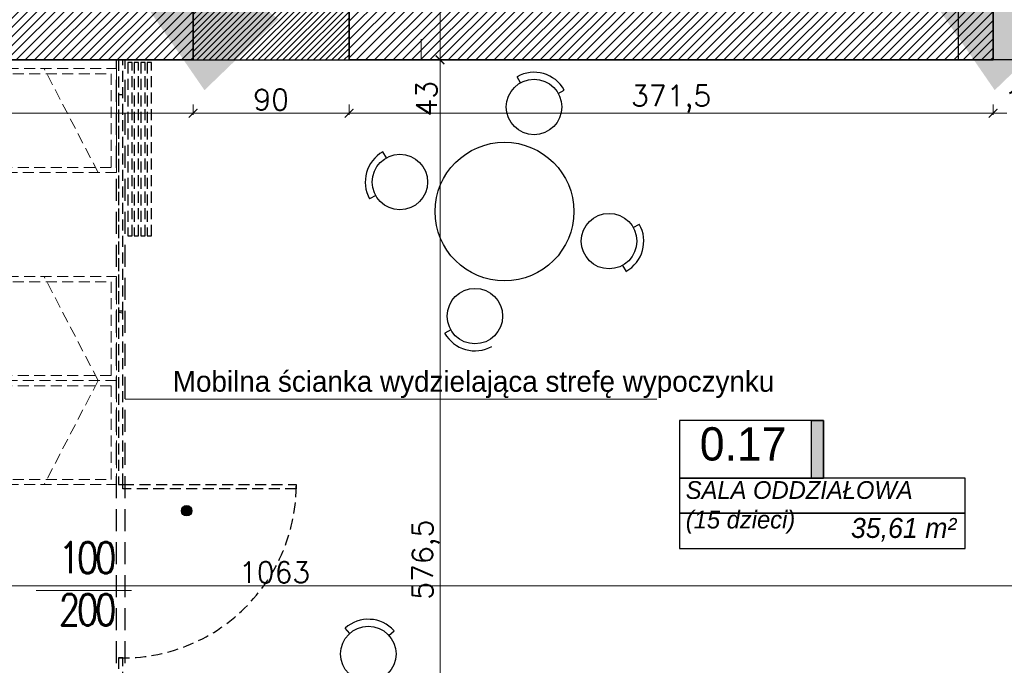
# Model space of a CAD drawing. Header units: millimetres. Extents: x -740 to 33545, y 5178 to 22494.
# Tile 97 of 250: x 9317 to 9885, y 10010 to 10383. Entities that reach past the tile are written whole.
import ezdxf
from ezdxf.lldxf.tags import DXFTag

# ---------------------------------------------------------------- set-up
doc = ezdxf.new("R2010")
doc.units = ezdxf.units.MM
doc.header["$MEASUREMENT"] = 0
doc.linetypes.add('DASHED2', pattern=[9.525, 6.35, -3.175])
doc.layers.get('Defpoints').update_dxf_attribs({"color": 252})
doc.layers.add('_I_EKO_PODKLAD 3', color=252, linetype='Continuous')
doc.layers.add('tabelki opis', color=252, linetype='Continuous')
for name, color, linetype, lineweight in [('_IS_EKO_KS_opis', 7, 'Continuous', 15), ('A_istniejÄ…ce Ĺ›ciany', 252, 'Continuous', 35), ('A_l.przerywana', 252, 'ICAD_ISO03W100', 9), ('A_opisy', 252, 'Continuous', 15), ('A_wyposaĹĽenie', 252, 'Continuous', 9), ('l. przekrojowa', 252, 'Continuous', 30), ('l.wypeĹ‚nien', 252, 'Continuous', 5), ('Nowe_820-G Rysunki Obrazki_Nr_piĂłra__23', 252, 'Continuous', 15), ('wymiarowanie', 252, 'Continuous', 9)]:
    doc.layers.add(name, color=color, linetype=linetype, lineweight=lineweight)
doc.styles.add('1-100', font='simplex.shx', dxfattribs={"width": 0.8, "height": 15})
doc.styles.add('ARIALL', font='GOTHIC.TTF', dxfattribs={"height": 40})
doc.styles.add('ROMANS', font='romans')
doc.styles.add('styl2', font='simplex.shx')
tags = doc.linetypes.add('ICAD_ISO03W100', pattern=[30, 12, -18]).pattern_tags.tags
tags[6:7] = [DXFTag(74, 4), DXFTag(75, 0), DXFTag(340, '0'), DXFTag(46, 1.0), DXFTag(50, 0.0), DXFTag(44, 0.0), DXFTag(45, 0.0)]
tags[4:5] = [DXFTag(74, 4), DXFTag(75, 0), DXFTag(340, '0'), DXFTag(46, 1.0), DXFTag(50, 0.0), DXFTag(44, 0.0), DXFTag(45, 0.0)]
doc.dimstyles.new('ISO', dxfattribs={"dimtxt": 180, "dimasz": 180, "dimexe": 180, "dimexo": 180, "dimgap": 90, "dimtad": 1, "dimtoh": 1, "dimdec": 0, "dimzin": 0, "dimdsep": 46, "dimtxsty": 'Standard', "dimsah": 1, "dimcen": 90, "dimdle": 100, "dimadec": 4, "dimazin": 0, "dimtfac": 1, "dimtdec": 4, "dimtofl": 0, "dimtmove": 0, "dimatfit": 3, "dimfxl": 0, "dimtvp": 180, "dimtolj": 1, "dimtzin": 0, "dimarcsym": 0})
doc.dimstyles.new('Skala 1-50', dxfattribs={"dimtxt": 12, "dimasz": 5, "dimexe": 1, "dimexo": 1, "dimgap": 1.5, "dimtad": 1, "dimdec": 1, "dimrnd": 0.5, "dimtxsty": 'styl2', "dimblk": 'ARCHTICK', "dimcen": 5, "dimadec": 0, "dimazin": 0, "dimtfac": 1, "dimtdec": 1, "dimtmove": 1, "dimatfit": 3, "dimldrblk": 'ARCHTICK', "dimfxl": 0, "dimlwd": -1, "dimlwe": -1, "dimarcsym": 0})

# ---------------------------------------------------------------- blocks, each defined once
blk = doc.blocks.new('_ArchTick')
at = {"color": 0, "linetype": 'ByBlock', "const_width": 0.15}
blk.add_lwpolyline([(-0.5, -0.5), (0.5, 0.5)], dxfattribs=at)
blk = doc.blocks.new('*D1187')
at = {"layer": 'Defpoints', "color": 0}
for p in [(9574.19, 10402.52), (9559.18, 10359.34), (9574.19, 10359.34)]:
    blk.add_point(p, dxfattribs=at)
at = {"layer": 'wymiarowanie', "color": 0}
for p, q in [((9564.18, 10402.52), (9558.18, 10402.52)), ((9559.18, 10402.52), (9559.18, 10359.34)), ((9564.18, 10359.34), (9558.18, 10359.34)), ((9559.18, 10359.34), (9559.18, 10326.72))]:
    blk.add_line(p, q, dxfattribs=at)
at = {"layer": 'wymiarowanie', "color": 0, "xscale": 5, "yscale": 5, "zscale": 5}
for p, rotation in [((9559.18, 10402.52), 90), ((9559.18, 10359.34), 270)]:
    blk.add_blockref('_ArchTick', p, dxfattribs=dict(at, rotation=rotation))
at = {"layer": 'wymiarowanie', "color": 0, "insert": (9551.38, 10336.94), "char_height": 12, "attachment_point": 5, "rotation": 90, "style": 'styl2'}
blk.add_mtext('43', dxfattribs=at)
blk = doc.blocks.new('*D1188')
at = {"layer": 'Defpoints', "color": 0}
for p in [(9574.19, 10359.34), (9559.18, 9782.76), (9587.01, 9782.76)]:
    blk.add_point(p, dxfattribs=at)
at = {"layer": 'wymiarowanie', "color": 0}
for p, q in [((9564.18, 10359.34), (9558.18, 10359.34)), ((9559.18, 10359.34), (9559.18, 9782.76)), ((9564.18, 9782.76), (9558.18, 9782.76))]:
    blk.add_line(p, q, dxfattribs=at)
at = {"layer": 'wymiarowanie', "color": 0, "xscale": 5, "yscale": 5, "zscale": 5}
for p, rotation in [((9559.18, 10359.34), 90), ((9559.18, 9782.76), 270)]:
    blk.add_blockref('_ArchTick', p, dxfattribs=dict(at, rotation=rotation))
at = {"layer": 'wymiarowanie', "color": 0, "insert": (9550.84, 10071.05), "char_height": 12, "attachment_point": 5, "rotation": 90, "style": 'styl2'}
blk.add_mtext('576,5', dxfattribs=at)
blk = doc.blocks.new('*D2227')
at = {"layer": 'Defpoints', "color": 0}
for p in [(8932.19, 10064.95), (9995.19, 10064.95), (8932.19, 10055.97)]:
    blk.add_point(p, dxfattribs=at)
at = {"layer": 'wymiarowanie', "color": 0}
for p, q in [((8932.19, 10060.97), (8932.19, 10054.97)), ((9995.19, 10060.97), (9995.19, 10054.97)), ((9995.19, 10055.97), (8932.19, 10055.97))]:
    blk.add_line(p, q, dxfattribs=at)
at = {"layer": 'wymiarowanie', "color": 0, "xscale": 5, "yscale": 5, "zscale": 5, "rotation": 180}
blk.add_blockref('_ArchTick', (8932.19, 10055.97), dxfattribs=at)
at = {"layer": 'wymiarowanie', "color": 0, "xscale": 5, "yscale": 5, "zscale": 5}
blk.add_blockref('_ArchTick', (9995.19, 10055.97), dxfattribs=at)
at = {"layer": 'wymiarowanie', "color": 0, "insert": (9463.69, 10063.77), "char_height": 12, "attachment_point": 5, "style": 'styl2'}
blk.add_mtext('1063', dxfattribs=at)
blk = doc.blocks.new('*D2623')
at = {"layer": 'Defpoints', "color": 0}
for p in [(8932.19, 10359.34), (9416.72, 10359.34), (9416.72, 10328.56)]:
    blk.add_point(p, dxfattribs=at)
at = {"layer": 'wymiarowanie', "color": 0}
for p, q in [((8932.19, 10333.56), (8932.19, 10327.56)), ((9416.72, 10333.56), (9416.72, 10327.56)), ((8932.19, 10328.56), (9416.72, 10328.56))]:
    blk.add_line(p, q, dxfattribs=at)
at = {"layer": 'wymiarowanie', "color": 0, "xscale": 5, "yscale": 5, "zscale": 5, "rotation": 180}
blk.add_blockref('_ArchTick', (8932.19, 10328.56), dxfattribs=at)
at = {"layer": 'wymiarowanie', "color": 0, "xscale": 5, "yscale": 5, "zscale": 5}
blk.add_blockref('_ArchTick', (9416.72, 10328.56), dxfattribs=at)
at = {"layer": 'wymiarowanie', "color": 0, "insert": (9174.45, 10336.91), "char_height": 12, "attachment_point": 5, "style": 'styl2'}
blk.add_mtext('484,5', dxfattribs=at)
blk = doc.blocks.new('*D2624')
at = {"layer": 'Defpoints', "color": 0}
for p in [(9416.72, 10359.34), (9506.72, 10359.34), (9506.72, 10328.56)]:
    blk.add_point(p, dxfattribs=at)
at = {"layer": 'wymiarowanie', "color": 0}
for p, q in [((9416.72, 10333.56), (9416.72, 10327.56)), ((9506.72, 10333.56), (9506.72, 10327.56)), ((9416.72, 10328.56), (9506.72, 10328.56))]:
    blk.add_line(p, q, dxfattribs=at)
at = {"layer": 'wymiarowanie', "color": 0, "xscale": 5, "yscale": 5, "zscale": 5, "rotation": 180}
blk.add_blockref('_ArchTick', (9416.72, 10328.56), dxfattribs=at)
at = {"layer": 'wymiarowanie', "color": 0, "xscale": 5, "yscale": 5, "zscale": 5}
blk.add_blockref('_ArchTick', (9506.72, 10328.56), dxfattribs=at)
at = {"layer": 'wymiarowanie', "color": 0, "insert": (9461.72, 10336.36), "char_height": 12, "attachment_point": 5, "style": 'styl2'}
blk.add_mtext('90', dxfattribs=at)
blk = doc.blocks.new('*D2625')
at = {"layer": 'Defpoints', "color": 0}
for p in [(9506.72, 10359.34), (9878.19, 10359.34), (9878.19, 10328.56)]:
    blk.add_point(p, dxfattribs=at)
at = {"layer": 'wymiarowanie', "color": 0}
for p, q in [((9506.72, 10333.56), (9506.72, 10327.56)), ((9878.19, 10333.56), (9878.19, 10327.56)), ((9506.72, 10328.56), (9878.19, 10328.56))]:
    blk.add_line(p, q, dxfattribs=at)
at = {"layer": 'wymiarowanie', "color": 0, "xscale": 5, "yscale": 5, "zscale": 5, "rotation": 180}
blk.add_blockref('_ArchTick', (9506.72, 10328.56), dxfattribs=at)
at = {"layer": 'wymiarowanie', "color": 0, "xscale": 5, "yscale": 5, "zscale": 5}
blk.add_blockref('_ArchTick', (9878.19, 10328.56), dxfattribs=at)
at = {"layer": 'wymiarowanie', "color": 0, "insert": (9692.45, 10336.91), "char_height": 12, "attachment_point": 5, "style": 'styl2'}
blk.add_mtext('371,5', dxfattribs=at)
blk = doc.blocks.new('*D2626')
at = {"layer": 'Defpoints', "color": 0}
for p in [(9878.19, 10359.34), (9980.19, 10359.34), (9980.19, 10328.56)]:
    blk.add_point(p, dxfattribs=at)
at = {"layer": 'wymiarowanie', "color": 0}
for p, q in [((9878.19, 10333.56), (9878.19, 10327.56)), ((9980.19, 10333.56), (9980.19, 10327.56)), ((9878.19, 10328.56), (9886.18, 10328.56)), ((9980.19, 10328.56), (9913.95, 10328.56))]:
    blk.add_line(p, q, dxfattribs=at)
at = {"layer": 'wymiarowanie', "color": 0, "xscale": 5, "yscale": 5, "zscale": 5, "rotation": 180}
blk.add_blockref('_ArchTick', (9878.19, 10328.56), dxfattribs=at)
at = {"layer": 'wymiarowanie', "color": 0, "xscale": 5, "yscale": 5, "zscale": 5}
blk.add_blockref('_ArchTick', (9980.19, 10328.56), dxfattribs=at)
at = {"layer": 'wymiarowanie', "color": 0, "insert": (9900.07, 10336.36), "char_height": 12, "attachment_point": 5, "style": 'styl2'}
blk.add_mtext('102', dxfattribs=at)

msp = doc.modelspace()

# ---------------------------------------------------------------- hatches: boundary and pattern name
at = {"layer": '_I_EKO_PODKLAD 3', "linetype": 'Continuous'}
msp.add_hatch(color=256, dxfattribs=at).paths.add_polyline_path([(9412.99, 10096.3, 1), (9412.99, 10102.3, 1)])
msp.add_hatch(color=256, dxfattribs=at).paths.add_polyline_path([(9412.99, 10096.3, 1), (9412.99, 10102.3, 1)])
at = {"layer": 'l.wypeĹ‚nien'}
h = msp.add_hatch(dxfattribs=at)
h.set_pattern_fill('ANSI31', color=256, scale=30, style=0)
h.paths.add_polyline_path([(8887.19, 10284.84), (8887.19, 10539.8), (8932.19, 10539.8), (8932.19, 10402.52), (9059.57, 10402.52), (9368.19, 10402.52), (9394.23, 10402.52), (9416.72, 10402.52), (9416.72, 10359.34), (9405.31, 10359.34), (9376.25, 10359.34), (8932.19, 10359.34), (8932.19, 10284.84)])
h.paths.add_polyline_path([(9871.19, 10801.99), (9871.19, 10791.99), (9878.23, 10791.99), (9890.23, 10791.99), (10052.23, 10791.99), (10052.23, 10564.52), (10066.23, 10564.52), (10066.23, 10706), (10066.23, 10711.93), (10066.23, 10711.98), (10066.23, 10728.73), (10066.23, 10765.23), (10066.23, 10776), (10066.23, 10781.93), (10066.23, 10781.98), (10066.23, 10781.93), (10066.23, 10776), (10066.22, 10776), (10066.23, 10781.93), (10066.23, 10781.98), (10066.23, 10791.99), (10125.49, 10791.99), (10125.49, 10808.08), (10125.49, 10819.93), (10125.49, 10834.32), (10058.81, 10834.32), (9924.19, 10834.32), (9924.19, 10862.32), (9879.19, 10862.32), (9879.19, 10834.32), (9871.19, 10834.32), (9871.19, 10801.99)])
h.paths.add_polyline_path([(9570.47, 10794.52), (9731.23, 10794.52), (9731.23, 10731.52), (9748.23, 10731.52), (9748.23, 10793.99), (9768.19, 10793.99), (9768.19, 10801.99), (9781.19, 10801.99), (9781.19, 10834.32), (9769.78, 10834.32), (9645.19, 10834.32), (9645.19, 10833.52), (9604.19, 10833.52), (9570.47, 10833.52)])
h.paths.add_polyline_path([(9394.23, 10794.52), (9428.47, 10794.52), (9428.47, 10833.52), (9388.19, 10833.52), (9388.19, 10794.52), (9394.23, 10794.52)])
h.paths.add_polyline_path([(9428.47, 10794.52), (9428.47, 10833.52), (9448.47, 10833.52), (9448.47, 10794.52)])
h.paths.add_polyline_path([(9550.47, 10794.52), (9570.47, 10794.52), (9570.47, 10833.52), (9550.47, 10833.52)])
h.paths.add_polyline_path([(9368.19, 10794.52), (9388.19, 10794.52), (9388.19, 10833.52), (9368.19, 10833.52)])
h.paths.add_polyline_path([(9604.19, 10833.52), (9604.19, 10849.32), (9645.19, 10849.32), (9645.19, 10833.52)])
h.paths.add_polyline_path([(9368.19, 10422.52), (9368.19, 10402.52), (9394.23, 10402.52), (9394.23, 10422.52)])
h.paths.add_polyline_path([(9368.19, 10774.52), (9394.23, 10774.52), (9394.23, 10794.52), (9368.19, 10794.52)])
h = msp.add_hatch(dxfattribs=at)
h.set_pattern_fill('ANSI31', color=256, scale=20, style=0)
h.paths.add_polyline_path([(9416.72, 10402.52), (9416.72, 10359.34), (9506.72, 10359.34), (9506.72, 10402.52), (9417.07, 10402.52)])
h = msp.add_hatch(dxfattribs=at)
h.set_pattern_fill('ANSI31', color=256, scale=30, style=0)
h.paths.add_polyline_path([(10179.68, 10402.52), (10279.59, 10402.52), (10279.59, 10396.52), (10273.59, 10396.52), (10273.59, 10123.69), (10279.59, 10126.48), (10279.59, 10017.29), (10316.23, 10017.29), (10316.23, 9992.74), (10279.59, 9992.74), (10279.59, 9927.76), (10254.19, 9927.76), (10254.19, 10359.34), (10179.68, 10359.34)])
h.paths.add_polyline_path([(10260.11, 10246.37), (10272.71, 10246.37), (10272.71, 10279.87), (10260.11, 10279.87)], flags=24)
h.paths.add_polyline_path([(10504.8, 10309.84), (10504.8, 10297.84), (10504.8, 10254.75), (10504.8, 10017.29), (10504.8, 9992.74), (10504.8, 9927.76), (10529.35, 9927.76), (10529.35, 10281.34), (10542.35, 10281.34), (10542.35, 10359.34), (10636.35, 10359.34), (10635.51, 10402.52), (10504.8, 10402.52), (10504.8, 10396.52)])
h.paths.add_polyline_path([(10504.8, 10396.52), (10510.8, 10396.52), (10510.8, 10309.84), (10504.8, 10309.84)], flags=16)
h.paths.add_polyline_path([(10504.8, 10392.52), (10504.8, 10309.84), (10510.8, 10309.84), (10510.8, 10396.52), (10504.8, 10396.52)], flags=0)
h.paths.add_polyline_path([(10515.95, 10326.34), (10515.95, 10347.34), (10530.35, 10347.34), (10530.35, 10326.34)], flags=16)
h.paths.add_polyline_path([(10515.95, 10347.34), (10515.95, 10326.34), (10530.35, 10326.34), (10530.35, 10347.34)], flags=0)
h.paths.add_polyline_path([(10515.95, 10297.84), (10515.95, 10293.34), (10530.35, 10293.34), (10530.35, 10314.34), (10515.95, 10314.34), (10515.95, 10309.84)], flags=16)
h.paths.add_polyline_path([(10515.95, 10297.84), (10515.95, 10309.84), (10515.95, 10314.34), (10530.35, 10314.34), (10530.35, 10293.34), (10515.95, 10293.34)], flags=0)
h.paths.add_polyline_path([(10504.8, 10254.75), (10504.8, 10297.84), (10510.8, 10297.84), (10510.8, 10254.75)], flags=16)
h.paths.add_polyline_path([(10510.8, 10254.75), (10510.8, 10297.84), (10504.8, 10297.84), (10504.8, 10259.75), (10504.8, 10254.75)], flags=0)
h.paths.add_polyline_path([(10504.8, 10297.84), (10510.8, 10297.84), (10510.8, 10309.84), (10504.8, 10309.84)], flags=16)
h.paths.add_polyline_path([(10504.8, 10309.84), (10510.8, 10309.84), (10510.8, 10297.84), (10504.8, 10297.84)], flags=0)
h.paths.add_polyline_path([(10510.8, 10309.84), (10515.95, 10309.84), (10515.95, 10297.84), (10510.8, 10297.84)], flags=16)
h.paths.add_polyline_path([(10510.84, 10326.02), (10523.45, 10326.02), (10523.45, 10359.52), (10510.84, 10359.52)], flags=8)
h.paths.add_polyline_path([(10510.84, 10326.02), (10523.45, 10326.02), (10523.45, 10359.52), (10510.84, 10359.52)], flags=8)
h.paths.add_polyline_path([(9506.72, 10359.34), (9506.72, 10402.52), (9858.19, 10402.52), (9858.19, 10359.34)])
h.paths.add_polyline_path([(10000.19, 10359.34), (10089.09, 10359.34), (10089.09, 10402.52), (10000.19, 10402.52)])
h.paths.add_polyline_path([(10273.59, 10123.69), (10273.59, 10396.52), (10279.59, 10396.52), (10279.59, 10359.34), (10279.59, 10126.48)])
h.paths.add_polyline_path([(10372.72, 9992.74), (10372.72, 10017.29), (10316.23, 10017.29), (10316.23, 9992.74)])
h.paths.add_polyline_path([(9858.19, 10359.34), (9858.19, 10402.52), (9878.19, 10402.52), (9878.19, 10359.34)])
h.paths.add_polyline_path([(10000.19, 10359.34), (10000.19, 10402.52), (9980.19, 10402.52), (9980.19, 10359.34)])
h.paths.add_polyline_path([(10279.59, 9907.76), (10279.59, 9927.76), (10254.19, 9927.76), (10254.19, 9907.76)])
h.paths.add_polyline_path([(10529.35, 9907.76), (10529.35, 9927.76), (10504.8, 9927.76), (10504.8, 9907.76)])
h.paths.add_polyline_path([(10494.8, 10017.29), (10494.8, 9992.74), (10504.8, 9992.74), (10504.8, 10017.29)])
at = {"layer": 'tabelki opis'}
msp.add_hatch(color=256, dxfattribs=at).paths.add_polyline_path([(9780.41, 10118.13), (9780.41, 10151.4), (9773.45, 10151.4), (9773.45, 10118.13)])

# ---------------------------------------------------------------- linework, layer by layer
at = {"layer": '_I_EKO_PODKLAD 3', "linetype": 'DASHED2', "ltscale": 2}
for p, q in [((9372.5, 9782.76), (9372.5, 10359.34)), ((9372.5, 9782.76), (9372.5, 10359.34)), ((9377.5, 9782.76), (9377.5, 10359.34)), ((9377.5, 9782.76), (9377.5, 10359.34))]:
    msp.add_line(p, q, dxfattribs=at)
at = {"layer": '_I_EKO_PODKLAD 3', "ltscale": 500}
for p, q in [((9605.57, 10346.14), (9603.62, 10349.63)), ((9605.57, 10346.14), (9603.62, 10349.63)), ((9627.34, 10339.99), (9630.83, 10341.94)), ((9627.34, 10339.99), (9630.83, 10341.94)), ((9528.19, 10302.87), (9526.24, 10306.36)), ((9528.19, 10302.87), (9526.24, 10306.36)), ((9522.03, 10281.09), (9518.54, 10279.14)), ((9522.03, 10281.09), (9518.54, 10279.14)), ((9670.62, 10262.61), (9674.11, 10264.56)), ((9670.62, 10262.61), (9674.11, 10264.56)), ((9664.46, 10240.83), (9666.42, 10237.34)), ((9664.46, 10240.83), (9666.42, 10237.34)), ((9565.31, 10203.71), (9561.82, 10201.76)), ((9565.31, 10203.71), (9561.82, 10201.76)), ((9507.07, 10028.54), (9504.39, 10031.52)), ((9507.07, 10028.54), (9504.39, 10031.52)), ((9529.66, 10027.38), (9532.63, 10030.06)), ((9529.66, 10027.38), (9532.63, 10030.06))]:
    msp.add_line(p, q, dxfattribs=at)
at = {"layer": '_I_EKO_PODKLAD 3', "linetype": 'DASHED2'}
for points in [[(9376.25, 10213.36), (9376.25, 10359.34), (9373.75, 10359.35), (9373.75, 10213.81), (9376.25, 10213.36)], [(9381.51, 10257.93), (9381.51, 10357.93), (9379.01, 10357.93), (9379.01, 10257.93), (9381.51, 10257.93)], [(9385.26, 10257.93), (9385.26, 10357.93), (9382.76, 10357.93), (9382.76, 10257.93), (9385.26, 10257.93)], [(9389.01, 10257.93), (9389.01, 10357.93), (9386.51, 10357.93), (9386.51, 10257.93), (9389.01, 10257.93)], [(9392.76, 10257.93), (9392.76, 10357.93), (9390.26, 10357.93), (9390.26, 10257.93), (9392.76, 10257.93)], [(9376.25, 10213.36), (9376.25, 10339.12), (9373.75, 10339.12), (9373.75, 10213.81), (9376.25, 10213.36)], [(9376.25, 10114.34), (9376.25, 10214.34), (9373.75, 10214.34), (9373.75, 10114.34), (9376.25, 10114.34)], [(9376.25, 10114.34), (9376.25, 10214.34), (9373.75, 10214.34), (9373.75, 10114.34), (9376.25, 10114.34)], [(9476.25, 10111.84), (9376.25, 10111.84), (9376.25, 10114.34), (9476.25, 10114.34), (9476.25, 10111.84)], [(9476.25, 10111.84), (9376.25, 10111.84), (9376.25, 10114.34), (9476.25, 10114.34), (9476.25, 10111.84)], [(9376.25, 9914.34), (9376.25, 10014.34), (9373.75, 10014.34), (9373.75, 9914.34), (9376.25, 9914.34)]]:
    msp.add_lwpolyline(points, dxfattribs=at)
at = {"layer": '_I_EKO_PODKLAD 3', "ltscale": 500}
for centre, radius in [((9613.38, 10332.18), 16), ((9613.38, 10332.18), 16), ((9596.33, 10271.85), 40), ((9596.33, 10271.85), 40), ((9536, 10288.9), 16), ((9536, 10288.9), 16), ((9656.65, 10254.8), 16), ((9656.65, 10254.8), 16), ((9579.27, 10211.52), 16), ((9579.27, 10211.52), 16), ((9517.78, 10016.66), 16), ((9517.78, 10016.66), 16)]:
    msp.add_circle(centre, radius, dxfattribs=at)
at = {"layer": '_I_EKO_PODKLAD 3', "linetype": 'Continuous'}
msp.add_circle((9412.99, 10099.3), 3, dxfattribs=at)
msp.add_circle((9412.99, 10099.3), 3, dxfattribs=at)
at = {"layer": '_I_EKO_PODKLAD 3', "ltscale": 500}
for centre, start, end in [((9613.38, 10332.18), 29.2162, 119.2162), ((9613.38, 10332.18), 29.2162, 119.2162), ((9536, 10288.9), 119.2162, 209.2162), ((9536, 10288.9), 119.2162, 209.2162), ((9656.65, 10254.8), 299.2162, 29.2162), ((9656.65, 10254.8), 299.2162, 29.2162), ((9579.27, 10211.52), 209.2162, 299.2162), ((9579.27, 10211.52), 209.2162, 299.2162), ((9517.78, 10016.66), 42.045, 132.045), ((9517.78, 10016.66), 42.045, 132.045)]:
    msp.add_arc(centre, 20, start, end, dxfattribs=at)
at = {"layer": '_I_EKO_PODKLAD 3', "linetype": 'DASHED2'}
msp.add_arc((9376.25, 10114.34), 100, 268.5675, 0.5037, dxfattribs=at)
msp.add_arc((9376.25, 10114.34), 100, 268.5675, 0.5037, dxfattribs=at)
at = {"layer": 'A_istniejÄ…ce Ĺ›ciany'}
msp.add_line((9878.19, 10359.34), (9878.19, 10402.52), dxfattribs=at)
at = {"layer": 'A_istniejÄ…ce Ĺ›ciany', "ltscale": 15}
msp.add_lwpolyline([(9405.31, 10402.52), (9416.72, 10402.52), (9416.72, 10359.34), (9405.31, 10359.34)], dxfattribs=at)
at = {"layer": 'A_istniejÄ…ce Ĺ›ciany'}
for points in [[(9506.72, 10402.52), (9506.72, 10359.34)], [(8932.19, 10359.34), (9405.31, 10359.34)], [(9506.72, 10359.34), (9878.19, 10359.34)]]:
    msp.add_lwpolyline(points, dxfattribs=at)
at = {"layer": 'A_l.przerywana', "lineweight": 30, "ltscale": 0.3}
msp.add_lwpolyline([(9858.19, 10402.52), (10000.19, 10402.52), (10000.19, 10359.34), (9858.19, 10359.34)], close=True, dxfattribs=at)
at = {"layer": 'A_l.przerywana', "ltscale": 0.3}
for points in [[(9548.27, 10359.34), (9548.27, 10371.34)], [(9980.19, 10371.34), (9980.19, 10359.34), (9878.19, 10359.34), (9878.19, 10371.34)]]:
    msp.add_lwpolyline(points, dxfattribs=at)
at = {"layer": 'A_wyposaĹĽenie', "linetype": 'DASHED2'}
for p, q in [((9361.97, 10294.34), (9330.74, 10354.34)), ((9361.97, 10294.34), (9330.74, 10354.34)), ((9361.97, 10174.34), (9330.74, 10234.34)), ((9361.97, 10174.34), (9330.74, 10234.34)), ((9361.97, 10174.34), (9330.74, 10114.34)), ((9361.97, 10174.34), (9330.74, 10114.34))]:
    msp.add_line(p, q, dxfattribs=at)
for points in [[(9372.5, 10354.34), (9372.5, 10294.34), (9252.5, 10294.34), (9252.5, 10354.34)], [(9372.5, 10354.34), (9372.5, 10294.34), (9252.5, 10294.34), (9252.5, 10354.34)], [(9369.5, 10351.34), (9369.5, 10297.34), (9255.5, 10297.34), (9255.5, 10351.34)], [(9369.5, 10351.34), (9369.5, 10297.34), (9255.5, 10297.34), (9255.5, 10351.34)], [(9372.5, 10234.34), (9372.5, 10174.34), (9252.5, 10174.34), (9252.5, 10234.34)], [(9372.5, 10234.34), (9372.5, 10174.34), (9252.5, 10174.34), (9252.5, 10234.34)], [(9369.5, 10231.34), (9369.5, 10177.34), (9255.5, 10177.34), (9255.5, 10231.34)], [(9369.5, 10231.34), (9369.5, 10177.34), (9255.5, 10177.34), (9255.5, 10231.34)], [(9372.5, 10114.34), (9372.5, 10174.34), (9252.5, 10174.34), (9252.5, 10114.34)], [(9372.5, 10114.34), (9372.5, 10174.34), (9252.5, 10174.34), (9252.5, 10114.34)], [(9369.5, 10117.34), (9369.5, 10171.34), (9255.5, 10171.34), (9255.5, 10117.34)], [(9369.5, 10117.34), (9369.5, 10171.34), (9255.5, 10171.34), (9255.5, 10117.34)]]:
    msp.add_lwpolyline(points, close=True, dxfattribs=at)
at = {"layer": 'l. przekrojowa'}
msp.add_lwpolyline([(9416.72, 10359.34), (9506.72, 10359.34), (9506.72, 10402.52), (9416.72, 10402.52)], close=True, dxfattribs=at)
at = {"layer": 'Nowe_820-G Rysunki Obrazki_Nr_piĂłra__23', "linetype": 'Continuous', "lineweight": 15}
msp.add_lwpolyline([(9634.43, 10359.34), (9596.33, 10359.34)], dxfattribs=at)
at = {"layer": 'tabelki opis'}
for points in [[(9780.41, 10151.4), (9697.25, 10151.4), (9697.25, 10118.13), (9780.41, 10118.13), (9780.41, 10151.4)], [(9697.25, 10097.86), (9861.99, 10097.86), (9861.99, 10118.13), (9697.25, 10118.13), (9697.25, 10097.86)], [(9697.25, 10077.58), (9861.99, 10077.58), (9861.99, 10097.86), (9697.25, 10097.86), (9697.25, 10077.58)]]:
    msp.add_lwpolyline(points, dxfattribs=at)
msp.add_lwpolyline([(9780.41, 10118.13), (9773.45, 10118.13), (9773.45, 10151.4), (9780.41, 10151.4)], close=True, dxfattribs=at)
at = {"layer": 'wymiarowanie'}
for p, q in [((9377.5, 10163.55), (9684.14, 10163.55)), ((9326.19, 10053.34), (9381.19, 10053.34))]:
    msp.add_line(p, q, dxfattribs=at)

# ---------------------------------------------------------------- texts
at = {"layer": 'A_opisy', "ltscale": 0.3, "char_height": 10.8, "width": 109.7533, "attachment_point": 1, "rotation": 90, "style": 'ARIALL'}
for insert in [(9448.73, 9636.58), (9695.11, 9636.58)]:
    msp.add_mtext('\\pi43.41246;{\\fArial|b0|i1|c238|p34;153}\\P\\pi43.29366;{\\fArial|b0|i1|c238|p34;175}', dxfattribs=dict(at, insert=insert))
at = {"layer": 'tabelki opis', "attachment_point": 1}
for s, insert, char_height, width in [('{\\fCentury Gothic|b0|i0|c238|p34;0.17}', (9708.98, 10147.44), 19.2, 56.7), ('{\\fCentury Gothic|b0|i1|c238|p34;SALA ODDZIAŁOWA}\\P{\\fCentury Gothic|b0|i1|c238|p34;(15 dzieci)}', (9700.89, 10116.35), 10.24, 164.736), ('{\\fCentury Gothic|b0|i1|c238|p34;35,61 m²}', (9796.17, 10095.1), 11.52, 68.7387)]:
    msp.add_mtext(s, dxfattribs=dict(at, insert=insert, char_height=char_height, width=width))
at = {"layer": 'wymiarowanie', "char_height": 12, "width": 621.5287, "attachment_point": 1}
for s, insert in [('\\pi11.65274;{\\fCentury Gothic|b0|i0|c238|p34;Warstwa tynkarska - wyprawa dekoracyjna z tynku silikonowego o strukturze }\\pi12.21674;{\\fCentury Gothic|b0|i0|c238|p34;baranka o uziarnieniu 1,5 lub 2mm; kolor wg NCS:S1002-G50Y}\\P\\pi419.66474;{\\fCentury Gothic|b0|i0|c238|p34;grubość styropianu 20cm}\\P\\pi621.52874;{\\fCentury Gothic|b0|i0|c238|p34; }', (5416.61, 10370.91)), ('\\pi452.88074;{\\fCentury Gothic|b0|i0|c238|p34;Parapety zewnętrzne}\\P\\pi223.76474;{\\fCentury Gothic|b0|i0|c238|p34; z blachy stalowej powlekanej w kolorze RAL 7016}', (5416.61, 10228.95)), ('\\pi463.76474;{\\fCentury Gothic|b0|i0|c238|p34;Obróbka cokołowa}\\P\\pi223.76474;{\\fCentury Gothic|b0|i0|c238|p34; z blachy stalowej powlekanej w kolorze RAL 7016}', (5416.61, 10130.15))]:
    msp.add_mtext(s, dxfattribs=dict(at, insert=insert))
at = {"layer": 'wymiarowanie', "linetype": 'Continuous', "insert": (9751.95, 10179.9), "char_height": 12, "width": 327.6277, "attachment_point": 3, "style": 'ROMANS'}
msp.add_mtext('{\\fCentury Gothic|b0|i0|c238|p0;Mobilna ścianka wydzielająca strefę }{\\fCentury Gothic|b0|i0|c238|p0;wypoczynku}\\P{\\fCentury Gothic|b0|i0|c238|p0; }', dxfattribs=at)
at = {"layer": 'wymiarowanie', "linetype": 'DASHED2', "insert": (9370.67, 10081.17), "char_height": 18, "width": 45.8115, "attachment_point": 3, "style": '1-100'}
msp.add_mtext('\\pi2.05714;{\\T0.75000;100}\\P{\\T0.75000;200}', dxfattribs=at)

# ---------------------------------------------------------------- dimensions: what is measured, and where the dimension line sits
at = {"layer": 'wymiarowanie'}
dim = msp.add_linear_dim(base=(9559.18, 10359.34), p1=(9574.19, 10402.52), p2=(9574.19, 10359.34), angle=90, dimstyle='Skala 1-50', dxfattribs=at)
dim.commit()
dim.dimension.update_dxf_attribs({"geometry": '*D1187', "text_midpoint": (9559.18, 10336.94), "dimtype": 160})
dim = msp.add_linear_dim(base=(9559.18, 9782.76), p1=(9574.19, 10359.34), p2=(9587.01, 9782.76), angle=90, dimstyle='Skala 1-50', dxfattribs=at)
dim.commit()
dim.dimension.update_dxf_attribs({"geometry": '*D1188', "text_midpoint": (9550.84, 10071.05)})
for base, p1, p2, picture, middle in [((9416.72, 10328.56), (8932.19, 10359.34), (9416.72, 10359.34), '*D2623', (9174.45, 10336.91)), ((9506.72, 10328.56), (9416.72, 10359.34), (9506.72, 10359.34), '*D2624', (9461.72, 10336.36)), ((9878.19, 10328.56), (9506.72, 10359.34), (9878.19, 10359.34), '*D2625', (9692.45, 10336.91)), ((8932.19, 10055.97), (9995.19, 10064.95), (8932.19, 10064.95), '*D2227', (9463.69, 10063.77))]:
    dim = msp.add_linear_dim(base=base, p1=p1, p2=p2, dimstyle='Skala 1-50', dxfattribs=at)
    dim.commit()
    dim.dimension.update_dxf_attribs({"geometry": picture, "text_midpoint": middle})
dim = msp.add_linear_dim(base=(9980.19, 10328.56), p1=(9878.19, 10359.34), p2=(9980.19, 10359.34), dimstyle='Skala 1-50', dxfattribs=at)
dim.commit()
dim.dimension.update_dxf_attribs({"geometry": '*D2626', "text_midpoint": (9900.07, 10328.56), "dimtype": 160})

# ---------------------------------------------------------------- leaders
at = {"layer": '_IS_EKO_KS_opis'}
for points in [[(9319.67, 10492.01), (9349.55, 10461), (9417.34, 10461)], [(9775.49, 10492.01), (9805.38, 10461), (9873.16, 10461)]]:
    msp.add_leader(points, dimstyle='ISO', dxfattribs=at)

doc.saveas('drawing.dxf')
